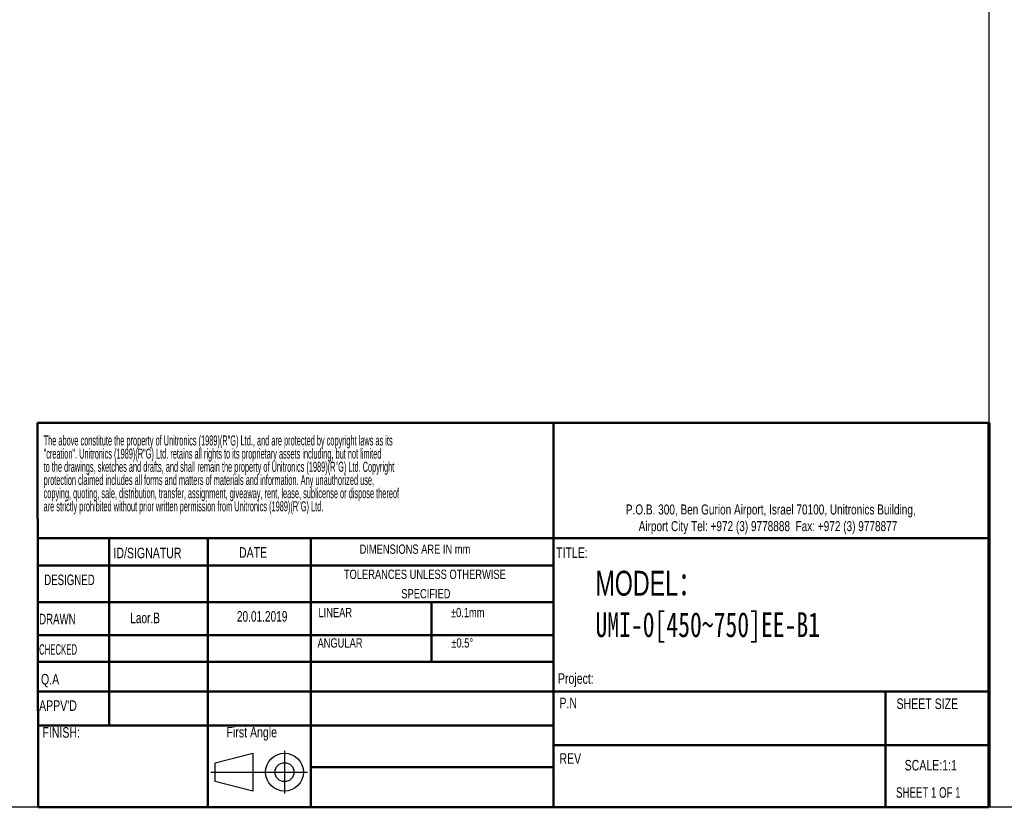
# Model space of a CAD drawing. Header units: millimetres. Extents: x 802 to 9345, y -804 to 1180.
# Tile 160 of 189: x 7002 to 7517, y -804 to -392. Entities that reach past the tile are written whole.
import ezdxf

# ---------------------------------------------------------------- set-up
doc = ezdxf.new("R2010")
doc.units = ezdxf.units.MM
doc.header["$LTSCALE"] = 30.734
doc.layers.get('0').update_dxf_attribs({"linetype": 'CONTINUOUS'})
doc.styles.add('SLDTEXTSTYLE0', font='TXT', dxfattribs={"width": 0.75})
doc.styles.add('SLDTEXTSTYLE1', font='TXT', dxfattribs={"width": 0.686449})
doc.styles.add('SLDTEXTSTYLE2', font='TXT', dxfattribs={"width": 0.6875})
doc.styles.add('SLDTEXTSTYLE3', font='TXT', dxfattribs={"width": 0.482098})
doc.styles.add('SLDTEXTSTYLE4', font='TXT', dxfattribs={"width": 0.551421})
doc.styles.get("Standard").update_dxf_attribs({"font": 'txt', "width": 0.7})

# ---------------------------------------------------------------- blocks, each defined once
blk = doc.blocks.new('Block1')
for p, q in [((305.62, 18.94), (305.62, 12.19)), ((294.62, 17.06), (300.62, 18.56)), ((300.62, 18.56), (300.62, 12.56)), ((294.62, 14.06), (294.62, 17.06)), ((293.98, 15.56), (309.24, 15.56)), ((300.62, 12.56), (294.62, 14.06))]:
    blk.add_line(p, q)
for radius in [3, 1.5]:
    blk.add_circle((305.62, 15.56), radius)
blk = doc.blocks.new('SW_NOTE_1')
at = {"color": 0, "attachment_point": 2, "style": 'SLDTEXTSTYLE0'}
for s, insert, char_height in [('TOLERANCES UNLESS OTHERWISE', (13.54, 1.71), 1.3229), ('SPECIFIED', (13.69, -1.06), 1.323)]:
    blk.add_mtext(s, dxfattribs=dict(at, insert=insert, char_height=char_height))
blk = doc.blocks.new('SW_NOTE_0')
at = {"color": 0, "char_height": 1.5875, "attachment_point": 1, "style": 'SLDTEXTSTYLE3'}
for s, insert in [('The above constitute the property of Unitronics (1989)(R"G) Ltd., and are protected by copyright laws as its', (0, 2.05)), ('"creation". Unitronics (1989)(R"G) Ltd. retains all rights to its proprietary assets including, but not limited', (0, -0.04)), ('to the drawings, sketches and drafts, and shall remain the property of Unitronics (1989)(R"G) Ltd. Copyright', (0, -2.12)), ('protection claimed includes all forms and matters of materials and information. Any unauthorized use,', (0, -4.2)), ('copying, quoting, sale, distribution, transfer, assignment, giveaway, rent, lease, sublicense or dispose thereof', (0, -6.29)), ('are strictly prohibited without prior written permission from Unitronics (1989)(R"G) Ltd.', (0, -8.37))]:
    blk.add_mtext(s, dxfattribs=dict(at, insert=insert))
blk = doc.blocks.new('SW_NOTE_2')
at = {"color": 0, "linetype": 'Continuous', "lineweight": 0, "char_height": 1.5, "attachment_point": 2, "style": 'SLDTEXTSTYLE0'}
for s, insert in [('P.O.B. 300, Ben Gurion Airport, Israel 70100, Unitronics Building,', (29.41, 1.93)), ('Airport City Tel: +972 (3) 9778888  Fax: +972 (3) 9778877', (28.99, -0.57))]:
    blk.add_mtext(s, dxfattribs=dict(at, insert=insert))

msp = doc.modelspace()

# ---------------------------------------------------------------- linework, layer by layer
for p, q in [((7509.42, 790.19), (7509.42, -804)), ((9344.74, -804), (801.94, -803.77))]:
    msp.add_line(p, q)
at = {"color": 7, "linetype": 'Continuous', "lineweight": 50}
for p, q in [((7011.05, -602.77), (7509.42, -602.77)), ((7011.05, -602.77), (7011.37, -803.98)), ((7281.39, -602.77), (7281.39, -803.98)), ((7509.42, -663.18), (7011.14, -663.18)), ((7048.69, -663.18), (7048.69, -761.22)), ((7100.3, -663.95), (7100.3, -803.98)), ((7154.29, -803.98), (7154.29, -663.18)), ((7281.39, -677.45), (7011.17, -677.45)), ((7281.39, -696.64), (7011.2, -696.64)), ((7217.51, -696.64), (7217.51, -727.96)), ((7281.39, -714.01), (7011.23, -714.01)), ((7281.39, -727.96), (7011.25, -727.96)), ((7013.24, -743.48), (7011.28, -743.48)), ((7013.24, -743.48), (7509.42, -743.48)), ((7455.26, -803.98), (7455.26, -743.48)), ((7154.29, -761.22), (7011.3, -761.22)), ((7509.42, -771.52), (7281.39, -771.52)), ((7011.37, -803.98), (7509.42, -803.98))]:
    msp.add_line(p, q, dxfattribs=at)
at = {"color": 7, "linetype": 'Continuous', "lineweight": 70}
msp.add_line((7509.42, -602.77), (7509.42, -803.98), dxfattribs=at)
at = {"color": 7, "linetype": 'Continuous', "lineweight": 35}
msp.add_line((7509.59, -663.18), (7509.42, -663.18), dxfattribs=at)
at = {"linetype": 'Continuous', "lineweight": 50}
for p, q in [((7281.39, -761.22), (7154.29, -761.22)), ((7281.39, -783.04), (7154.29, -783.04))]:
    msp.add_line(p, q, dxfattribs=at)

# ---------------------------------------------------------------- block references
for name, p, xscale, yscale, zscale in [('SW_NOTE_0', (7014.3, -616.19), 3.307392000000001, 3.307392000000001, 3.307392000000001), ('SW_NOTE_1', (7164.22, -685.92), 3.67488, 3.67488, 3.67488)]:
    msp.add_blockref(name, p, dxfattribs=dict(xscale=xscale, yscale=yscale, zscale=zscale))
at = {"color": 7, "linetype": 'Continuous', "lineweight": 0, "xscale": 3.491136, "yscale": 3.491136, "zscale": 3.491136}
msp.add_blockref('SW_NOTE_2', (7292.47, -652.28), dxfattribs=at)
at = {"color": 7, "linetype": 'Continuous', "xscale": 3.307392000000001, "yscale": 3.307392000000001, "zscale": 3.307392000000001}
msp.add_blockref('Block1', (6129.66, -837.08), dxfattribs=at)

# ---------------------------------------------------------------- texts
at = {"color": 7, "linetype": 'Continuous', "lineweight": 0, "attachment_point": 1}
for s, insert, char_height, style in [('ID/SIGNATUR', (7050.89, -668.16), 5.5123, 'SLDTEXTSTYLE0'), ('DATE', (7116.63, -667.88), 5.512, 'SLDTEXTSTYLE0'), ('TITLE:', (7282.71, -668.01), 5.512, 'SLDTEXTSTYLE0'), ('DRAWN', (7011.95, -702.74), 5.512, 'SLDTEXTSTYLE1'), ('Q.A', (7012.93, -734.22), 5.512, 'SLDTEXTSTYLE0'), ('P.N', (7284.45, -746.63), 5.512, 'SLDTEXTSTYLE0'), ("APPV'D", (7011.93, -748.04), 5.512, 'SLDTEXTSTYLE0'), ('SCALE:1:1', (7465.26, -779.22), 5.512, 'SLDTEXTSTYLE0'), ('SHEET 1 OF 1', (7460.75, -793.51), 5.5123, 'SLDTEXTSTYLE2')]:
    msp.add_mtext(s, dxfattribs=dict(at, insert=insert, char_height=char_height, style=style))
at = {"attachment_point": 1}
for s, insert, char_height, style in [('DIMENSIONS ARE IN mm', (7179.81, -666.49), 4.8616, 'SLDTEXTSTYLE0'), ('DESIGNED', (7014.63, -682.21), 5.512, 'SLDTEXTSTYLE1'), ('{\\fArial|b0|i0|c177|p34;20.01.2019}', (7115.54, -701.34), 5.5123, 'SLDTEXTSTYLE1'), ('LINEAR', (7158.24, -699.65), 4.862, 'SLDTEXTSTYLE0'), ('±0.1mm', (7227.65, -699.65), 4.862, 'SLDTEXTSTYLE0'), ('{\\fArial|b0|i0|c0|p34;Laor.B}', (7059.67, -702.15), 5.5123, 'SLDTEXTSTYLE1'), ('ANGULAR', (7157.75, -715.56), 4.862, 'SLDTEXTSTYLE0'), ('±0.5°', (7227.83, -715.56), 4.862, 'SLDTEXTSTYLE0'), ('CHECKED', (7011.93, -718.65), 5.512, 'SLDTEXTSTYLE4'), ('Project:', (7283.68, -733.86), 5.512, 'SLDTEXTSTYLE0'), ('SHEET SIZE', (7461.01, -747.07), 5.512, 'SLDTEXTSTYLE0'), ('FINISH:', (7013.68, -762.07), 5.512, 'SLDTEXTSTYLE0'), ('First Angle', (7110.13, -761.92), 5.5123, 'SLDTEXTSTYLE0'), ('REV', (7284.45, -775.71), 5.512, 'SLDTEXTSTYLE0')]:
    msp.add_mtext(s, dxfattribs=dict(at, insert=insert, char_height=char_height, style=style))
at = {"lineweight": 0, "insert": (7303.32, -680.24), "char_height": 13, "width": 112.903, "attachment_point": 1}
msp.add_mtext('MODEL{\\fSimSun|b0|i0|c134|p2;：\\fSimSun|b0|i0|c177|p2;\\P\\ffangsong|b0|i0|c0|p0;UMI-0[450~750]EE-B1}', dxfattribs=at)

doc.saveas('drawing.dxf')
